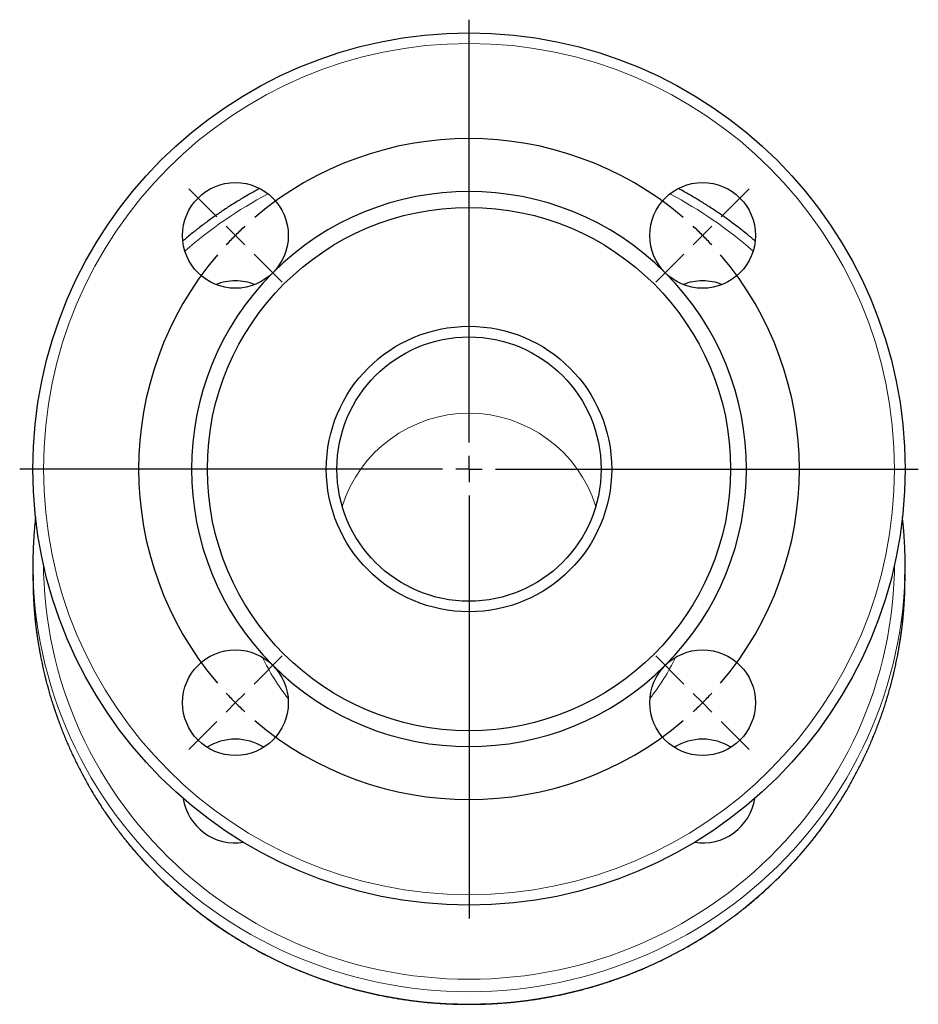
# Model space of a CAD drawing. Header units: millimetres. Extents: x 64 to 523, y 12 to 398.
# Tile 4 of 4: x 353 to 523, y 212 to 398. Entities that reach past the tile are written whole.
import ezdxf

# ---------------------------------------------------------------- set-up
doc = ezdxf.new("R2010")
doc.units = ezdxf.units.MM
doc.layers.add('FORMAT', color=7, linetype='Continuous')

# ---------------------------------------------------------------- blocks, each defined once
blk = doc.blocks.new('SW_CENTERMARKSYMBOL_0')
at = {"layer": 'FORMAT', "color": 0}
for p, q in [((0, 5), (0, 85)), ((-47.73, 47.73), (-53.03, 53.03)), ((47.73, 47.73), (53.03, 53.03)), ((-44.19, 44.19), (-45.96, 45.96)), ((44.19, 44.19), (45.96, 45.96)), ((-44.19, 44.19), (-42.43, 42.43)), ((44.19, 44.19), (42.43, 42.43)), ((-40.66, 40.66), (-35.36, 35.36)), ((40.66, 40.66), (35.36, 35.36)), ((0, 0), (0, 2.5)), ((-5, 0), (-85, 0)), ((0, 0), (-2.5, 0)), ((0, 0), (0, -2.5)), ((0, 0), (2.5, 0)), ((5, 0), (85, 0)), ((0, -5), (0, -85)), ((-40.66, -40.66), (-35.36, -35.36)), ((40.66, -40.66), (35.36, -35.36)), ((-44.19, -44.19), (-42.43, -42.43)), ((44.19, -44.19), (42.43, -42.43)), ((-44.19, -44.19), (-45.96, -45.96)), ((44.19, -44.19), (45.96, -45.96)), ((-47.73, -47.73), (-53.03, -53.03)), ((47.73, -47.73), (53.03, -53.03))]:
    blk.add_line(p, q, dxfattribs=at)
for start, end in [(49.5837, 130.4163), (132.7082, 135), (45, 47.2918), (135, 137.2918), (42.7082, 45), (139.5837, 220.4163), (319.5837, 40.4163), (222.7082, 225), (315, 317.2918), (225, 227.2918), (312.7082, 315), (229.5837, 310.4163)]:
    blk.add_arc((0, 0), 62.5, start, end, dxfattribs=at)

msp = doc.modelspace()

# ---------------------------------------------------------------- linework, layer by layer
at = {"color": 7, "linetype": 'Continuous', "lineweight": 25}
for p, q in [((355.98, 295.2), (355.98, 292.86)), ((520.98, 292.86), (520.98, 295.2)), ((384.44, 250.81), (384.41, 250.68)), ((492.55, 250.68), (492.52, 250.81))]:
    msp.add_line(p, q, dxfattribs=at)
at = {"color": 8, "linetype": 'Continuous', "lineweight": 18, "flags": 128}
for points in [[(357.98, 295.08), (358.01, 293.52), (358.09, 291.46), (358.23, 289.39), (358.42, 287.34), (358.67, 285.28), (358.97, 283.24), (359.33, 281.2), (359.74, 279.17), (360.2, 277.16), (360.72, 275.15), (361.29, 273.16), (361.92, 271.19), (362.6, 269.23), (363.33, 267.29), (364.11, 265.37), (364.94, 263.47), (365.82, 261.6), (366.75, 259.74), (367.73, 257.91), (368.76, 256.11), (369.84, 254.34), (370.97, 252.59), (372.14, 250.87), (373.35, 249.18), (374.61, 247.52), (375.92, 245.9), (377.27, 244.31), (378.66, 242.76), (380.09, 241.24), (381.56, 239.76), (383.07, 238.32), (384.61, 236.91), (386.2, 235.55), (387.82, 234.23), (389.47, 232.95), (391.16, 231.71), (392.88, 230.52), (394.64, 229.37), (396.42, 228.27), (398.23, 227.21), (400.07, 226.2), (401.93, 225.24), (403.82, 224.33), (405.74, 223.46), (407.67, 222.64), (409.63, 221.88), (411.61, 221.16), (413.6, 220.5), (415.62, 219.89), (417.64, 219.33), (419.69, 218.82), (421.74, 218.36), (423.81, 217.96), (425.89, 217.61), (427.97, 217.31), (430.07, 217.07), (432.16, 216.88), (434.27, 216.74), (436.37, 216.66), (438.48, 216.63), (440.59, 216.66), (442.69, 216.74), (444.8, 216.88), (446.89, 217.07), (448.99, 217.31), (451.07, 217.61), (453.15, 217.96), (455.22, 218.36), (457.27, 218.82), (459.31, 219.33), (461.34, 219.89), (463.36, 220.5), (465.35, 221.16), (467.33, 221.88), (469.29, 222.64), (471.22, 223.46), (473.14, 224.33), (475.03, 225.24), (476.89, 226.2), (478.73, 227.21), (480.54, 228.27), (482.32, 229.37), (484.08, 230.52), (485.8, 231.71), (487.48, 232.95), (489.14, 234.23), (490.76, 235.55), (492.34, 236.91), (493.89, 238.32), (495.4, 239.76), (496.87, 241.24), (498.3, 242.76), (499.69, 244.31), (501.04, 245.9), (502.34, 247.52), (503.61, 249.18), (504.82, 250.87), (505.99, 252.59), (507.12, 254.34), (508.19, 256.11), (509.22, 257.91), (510.21, 259.74), (511.14, 261.6), (512.02, 263.47), (512.85, 265.37), (513.63, 267.29), (514.36, 269.23), (515.04, 271.19), (515.66, 273.16), (516.24, 275.15), (516.76, 277.16), (517.22, 279.17), (517.63, 281.2), (517.99, 283.24), (518.29, 285.28), (518.54, 287.34), (518.73, 289.39), (518.87, 291.46), (518.95, 293.52), (518.98, 295.08)], [(520.92, 292), (520.87, 290.96), (520.73, 288.85), (520.53, 286.74), (520.27, 284.64), (519.96, 282.54), (519.6, 280.45), (519.18, 278.37), (518.7, 276.31), (518.17, 274.26), (517.58, 272.22), (516.94, 270.19), (516.25, 268.19), (515.5, 266.2), (514.7, 264.23), (513.85, 262.29), (512.94, 260.36), (511.99, 258.46), (510.98, 256.59), (509.93, 254.74), (508.82, 252.92), (507.67, 251.13), (506.47, 249.37), (505.22, 247.64), (503.93, 245.94), (502.59, 244.28), (501.21, 242.65), (499.79, 241.06), (498.32, 239.5), (496.82, 237.98), (495.27, 236.5), (493.68, 235.07), (492.06, 233.67), (490.4, 232.32), (488.7, 231), (486.97, 229.74), (485.21, 228.51), (483.41, 227.34), (481.59, 226.21), (479.73, 225.12), (477.85, 224.09), (475.93, 223.1), (474, 222.17), (472.04, 221.28), (470.05, 220.44), (468.04, 219.66), (466.02, 218.92), (463.97, 218.24), (461.91, 217.62), (459.83, 217.04), (457.74, 216.52), (455.63, 216.05), (453.51, 215.64), (451.39, 215.28), (449.25, 214.98), (447.1, 214.73), (444.95, 214.53), (442.8, 214.39), (440.64, 214.31), (438.48, 214.28), (436.32, 214.31), (434.16, 214.39), (432.01, 214.53), (429.86, 214.73), (427.71, 214.98), (425.57, 215.28), (423.45, 215.64), (421.33, 216.05), (419.22, 216.52), (417.13, 217.04), (415.05, 217.62), (412.99, 218.24), (410.94, 218.92), (408.91, 219.66), (406.91, 220.44), (404.92, 221.28), (402.96, 222.17), (401.03, 223.1), (399.11, 224.09), (397.23, 225.12), (395.37, 226.21), (393.55, 227.34), (391.75, 228.51), (389.99, 229.74), (388.26, 231), (386.56, 232.32), (384.9, 233.67), (383.28, 235.07), (381.69, 236.5), (380.14, 237.98), (378.64, 239.5), (377.17, 241.06), (375.75, 242.65), (374.37, 244.28), (373.03, 245.94), (371.74, 247.64), (370.49, 249.37), (369.29, 251.13), (368.14, 252.92), (367.03, 254.74), (365.98, 256.59), (364.97, 258.46), (364.02, 260.36), (363.11, 262.29), (362.26, 264.23), (361.46, 266.2), (360.71, 268.19), (360.02, 270.19), (359.38, 272.22), (358.79, 274.26), (358.26, 276.31), (357.78, 278.37), (357.36, 280.45), (357, 282.54), (356.69, 284.64), (356.43, 286.74), (356.23, 288.85), (356.09, 290.96), (356.04, 292.01)], [(356.04, 289.83), (356.09, 288.62), (356.23, 286.51), (356.43, 284.4), (356.69, 282.3), (357, 280.2), (357.36, 278.11), (357.78, 276.03), (358.26, 273.97), (358.79, 271.91), (359.38, 269.88), (360.02, 267.85), (360.71, 265.85), (361.46, 263.86), (362.26, 261.89), (363.11, 259.95), (364.02, 258.02), (364.97, 256.12), (365.98, 254.25), (367.03, 252.4), (368.14, 250.58), (369.29, 248.79), (370.49, 247.03), (371.74, 245.3), (373.03, 243.6), (374.37, 241.94), (375.75, 240.31), (377.17, 238.71), (378.64, 237.16), (380.14, 235.64), (381.69, 234.16), (383.28, 232.73), (384.9, 231.33), (386.56, 229.97), (388.26, 228.66), (389.99, 227.4), (391.75, 226.17), (393.55, 225), (395.37, 223.87), (397.23, 222.78), (399.11, 221.75), (401.03, 220.76), (402.96, 219.82), (404.92, 218.94), (406.91, 218.1), (408.91, 217.32), (410.94, 216.58), (412.99, 215.9), (415.05, 215.27), (417.13, 214.7), (419.22, 214.18), (421.33, 213.71), (423.45, 213.3), (425.57, 212.94), (427.71, 212.63), (429.86, 212.39), (432.01, 212.19), (434.16, 212.05), (436.32, 211.97), (438.48, 211.94)], [(438.48, 211.94), (440.64, 211.97), (442.8, 212.05), (444.95, 212.19), (447.1, 212.39), (449.25, 212.63), (451.39, 212.94), (453.51, 213.3), (455.63, 213.71), (457.74, 214.18), (459.83, 214.7), (461.91, 215.27), (463.97, 215.9), (466.02, 216.58), (468.04, 217.32), (470.05, 218.1), (472.04, 218.94), (474, 219.82), (475.93, 220.76), (477.85, 221.75), (479.73, 222.78), (481.59, 223.87), (483.41, 225), (485.21, 226.17), (486.97, 227.4), (488.7, 228.66), (490.4, 229.97), (492.06, 231.33), (493.68, 232.73), (495.27, 234.16), (496.82, 235.64), (498.32, 237.16), (499.79, 238.71), (501.21, 240.31), (502.59, 241.94), (503.93, 243.6), (505.22, 245.3), (506.47, 247.03), (507.67, 248.79), (508.82, 250.58), (509.93, 252.4), (510.98, 254.25), (511.99, 256.12), (512.94, 258.02), (513.85, 259.95), (514.7, 261.89), (515.5, 263.86), (516.25, 265.85), (516.94, 267.85), (517.58, 269.88), (518.17, 271.91), (518.7, 273.97), (519.18, 276.03), (519.6, 278.11), (519.96, 280.2), (520.27, 282.3), (520.53, 284.4), (520.73, 286.51), (520.87, 288.62), (520.91, 289.6)]]:
    msp.add_lwpolyline(points, dxfattribs=at)
at = {"color": 7, "linetype": 'Continuous', "lineweight": 25, "flags": 128}
for points in [[(355.98, 292.86), (356.01, 290.74), (356.04, 289.83)], [(520.91, 289.6), (520.95, 290.74), (520.98, 292.86)]]:
    msp.add_lwpolyline(points, dxfattribs=at)
at = {"color": 7, "linetype": 'Continuous', "lineweight": 25}
for centre, radius in [((438.48, 313.15), 82.5), ((394.29, 357.34), 10), ((482.67, 357.34), 10), ((438.48, 313.15), 49.5), ((438.48, 313.15), 27), ((438.48, 313.15), 25), ((394.29, 268.95), 10), ((482.67, 268.95), 10)]:
    msp.add_circle(centre, radius, dxfattribs=at)
at = {"color": 8, "linetype": 'Continuous', "lineweight": 18}
msp.add_circle((438.48, 313.15), 80.5, dxfattribs=at)
for centre, radius, start, end in [((437.91, 293.87), 80.55, 117.694, 131.315), ((439.05, 293.87), 80.55, 48.685, 62.306), ((438.48, 298.59), 25.12, 17.3427, 162.6573), ((437.46, 295.82), 42.22, 205.6668, 218.1251), ((439.5, 295.82), 42.22, 321.8749, 334.3332)]:
    msp.add_arc(centre, radius, start, end, dxfattribs=at)
at = {"color": 7, "linetype": 'Continuous', "lineweight": 25}
for centre, radius, start, end in [((438.48, 313.15), 52.5, 45, 135), ((438.48, 313.15), 52.5, 135, 225), ((438.48, 313.15), 52.5, 315, 45), ((394.28, 338.57), 10.17, 89.9876, 111.2805), ((394.29, 338.57), 10.17, 68.7195, 90.0124), ((482.67, 338.57), 10.17, 89.9876, 111.2805), ((482.68, 338.57), 10.17, 68.7195, 90.0124), ((435.34, 295.2), 79.36, 177.8167, 182.305), ((441.62, 295.2), 79.36, 357.691, 2.3491), ((438.48, 313.15), 52.5, 225, 315), ((394.28, 251.91), 10.14, 89.9633, 121.9274), ((394.29, 251.91), 10.14, 58.066, 90.0433), ((482.67, 251.91), 10.14, 89.9633, 121.9274), ((482.68, 251.91), 10.14, 58.066, 90.0433), ((394.24, 252.39), 9.97, 188.8775, 278.9931), ((482.72, 252.4), 9.97, 261.0169, 351.1125)]:
    msp.add_arc(centre, radius, start, end, dxfattribs=at)
for points, knots in [([(398.88, 366.21), (398.66, 366.1), (398.12, 365.81), (397.28, 365.33), (396.33, 364.79), (395.4, 364.24), (394.47, 363.68), (393.55, 363.1), (392.64, 362.51), (391.74, 361.91), (390.84, 361.3), (389.96, 360.67), (389.08, 360.04), (388.21, 359.39), (387.35, 358.73), (386.5, 358.06), (385.65, 357.38), (384.94, 356.79), (384.51, 356.42), (384.35, 356.29)], [0, 0, 0, 0, 0.041993, 0.103511, 0.165028, 0.226545, 0.288061, 0.349577, 0.411092, 0.472607, 0.534122, 0.595636, 0.657149, 0.718662, 0.780175, 0.841687, 0.903198, 0.964709, 1, 1, 1, 1]), ([(492.61, 356.28), (492.45, 356.42), (492.01, 356.8), (491.29, 357.4), (490.44, 358.08), (489.59, 358.75), (488.73, 359.4), (487.86, 360.05), (486.98, 360.69), (486.1, 361.31), (485.2, 361.92), (484.3, 362.52), (483.38, 363.11), (482.47, 363.69), (481.54, 364.25), (480.6, 364.81), (479.66, 365.35), (478.82, 365.82), (478.29, 366.1), (478.07, 366.22)], [0, 0, 0, 0, 0.036924, 0.098393, 0.159861, 0.221331, 0.282801, 0.344271, 0.405743, 0.467214, 0.528686, 0.590159, 0.651632, 0.713105, 0.774579, 0.836054, 0.897529, 0.959004, 1, 1, 1, 1]), ([(356.48, 304.11), (356.48, 304.07), (356.43, 303.68), (356.35, 302.92), (356.26, 301.86), (356.17, 300.79), (356.11, 299.72), (356.06, 298.87), (356.04, 298.37), (356.04, 298.22)], [0, 0, 0, 0, 0.02105, 0.202344, 0.383637, 0.564929, 0.746221, 0.927513, 1, 1, 1, 1]), ([(520.91, 298.45), (520.91, 298.53), (520.89, 298.96), (520.85, 299.75), (520.78, 300.82), (520.7, 301.88), (520.6, 302.95), (520.53, 303.69), (520.48, 304.08), (520.48, 304.11)], [0, 0, 0, 0, 0.039455, 0.228182, 0.416909, 0.605635, 0.794363, 0.98309, 1, 1, 1, 1]), ([(356.04, 289.83), (356.04, 289.68), (356.06, 289.17), (356.11, 288.31), (356.18, 287.24), (356.26, 286.17), (356.36, 285.11), (356.47, 284.04), (356.59, 282.98), (356.73, 281.92), (356.89, 280.86), (357.06, 279.8), (357.24, 278.74), (357.44, 277.69), (357.65, 276.64), (357.88, 275.59), (358.12, 274.55), (358.37, 273.51), (358.64, 272.47), (358.92, 271.43), (359.21, 270.4), (359.52, 269.38), (359.85, 268.35), (360.18, 267.34), (360.54, 266.32), (360.9, 265.31), (361.28, 264.31), (361.67, 263.31), (362.07, 262.31), (362.49, 261.33), (362.92, 260.34), (363.37, 259.36), (363.83, 258.39), (364.3, 257.43), (364.78, 256.47), (365.28, 255.51), (365.79, 254.57), (366.31, 253.63), (366.85, 252.69), (367.39, 251.77), (367.95, 250.85), (368.53, 249.94), (369.11, 249.03), (369.71, 248.14), (370.32, 247.25), (370.94, 246.37), (371.57, 245.5), (372.21, 244.63), (372.87, 243.78), (373.54, 242.93), (374.21, 242.09), (374.9, 241.26), (375.61, 240.44), (376.32, 239.63), (377.04, 238.83), (377.77, 238.03), (378.52, 237.25), (379.27, 236.48), (380.04, 235.71), (380.81, 234.96), (381.6, 234.22), (382.39, 233.48), (383.2, 232.76), (384.01, 232.05), (384.84, 231.35), (385.67, 230.66), (386.52, 229.98), (387.37, 229.31), (388.23, 228.65), (389.1, 228), (389.98, 227.37), (390.86, 226.74), (391.76, 226.13), (392.66, 225.53), (393.57, 224.94), (394.49, 224.37), (395.42, 223.8), (396.36, 223.25), (397.3, 222.71), (398.25, 222.18), (399.2, 221.66), (400.17, 221.16), (401.14, 220.67), (402.11, 220.19), (403.09, 219.73), (404.08, 219.27), (405.08, 218.83), (406.08, 218.41), (407.09, 217.99), (408.1, 217.59), (409.11, 217.2), (410.14, 216.83), (411.16, 216.47), (412.2, 216.12), (413.23, 215.78), (414.27, 215.46), (415.32, 215.16), (416.37, 214.86), (417.42, 214.58), (418.48, 214.32), (419.54, 214.06), (420.6, 213.82), (421.67, 213.6), (422.74, 213.39), (423.81, 213.19), (424.89, 213.01), (425.97, 212.84), (427.05, 212.68), (428.13, 212.54), (429.21, 212.41), (430.3, 212.3), (431.38, 212.2), (432.47, 212.12), (433.56, 212.05), (434.65, 211.99), (435.74, 211.95), (436.83, 211.92), (437.74, 211.91), (438.29, 211.9), (438.48, 211.9)], [0, 0, 0, 0, 0.00363, 0.012253, 0.020876, 0.029499, 0.038121, 0.046744, 0.055367, 0.06399, 0.072613, 0.081235, 0.089858, 0.098481, 0.107104, 0.115727, 0.12435, 0.132973, 0.141596, 0.150219, 0.158842, 0.167465, 0.176089, 0.184712, 0.193335, 0.201959, 0.210582, 0.219206, 0.227829, 0.236453, 0.245076, 0.2537, 0.262324, 0.270948, 0.279572, 0.288196, 0.29682, 0.305444, 0.314068, 0.322692, 0.331316, 0.339941, 0.348565, 0.35719, 0.365814, 0.374439, 0.383064, 0.391689, 0.400313, 0.408938, 0.417563, 0.426189, 0.434814, 0.443439, 0.452064, 0.46069, 0.469315, 0.477941, 0.486567, 0.495193, 0.503818, 0.512444, 0.52107, 0.529696, 0.538322, 0.546949, 0.555575, 0.564201, 0.572828, 0.581454, 0.590081, 0.598708, 0.607334, 0.615961, 0.624588, 0.633215, 0.641842, 0.650469, 0.659096, 0.667723, 0.676351, 0.684978, 0.693605, 0.702233, 0.71086, 0.719488, 0.728116, 0.736743, 0.745371, 0.753999, 0.762627, 0.771255, 0.779882, 0.78851, 0.797138, 0.805767, 0.814395, 0.823023, 0.831651, 0.840279, 0.848907, 0.857536, 0.866164, 0.874792, 0.883421, 0.892049, 0.900678, 0.909306, 0.917935, 0.926563, 0.935192, 0.94382, 0.952449, 0.961077, 0.969706, 0.978335, 0.986963, 0.995592, 1, 1, 1, 1]), ([(438.48, 211.9), (438.67, 211.9), (439.23, 211.91), (440.15, 211.92), (441.24, 211.95), (442.33, 211.99), (443.42, 212.05), (444.51, 212.12), (445.6, 212.2), (446.69, 212.3), (447.77, 212.42), (448.86, 212.54), (449.94, 212.69), (451.02, 212.84), (452.09, 213.01), (453.17, 213.19), (454.24, 213.39), (455.31, 213.6), (456.38, 213.83), (457.44, 214.07), (458.5, 214.32), (459.56, 214.59), (460.61, 214.87), (461.66, 215.16), (462.71, 215.47), (463.75, 215.79), (464.79, 216.13), (465.82, 216.47), (466.84, 216.84), (467.87, 217.21), (468.88, 217.6), (469.9, 218), (470.9, 218.41), (471.9, 218.84), (472.9, 219.28), (473.89, 219.74), (474.87, 220.2), (475.85, 220.68), (476.81, 221.17), (477.78, 221.68), (478.73, 222.19), (479.68, 222.72), (480.62, 223.26), (481.56, 223.81), (482.49, 224.38), (483.41, 224.96), (484.32, 225.55), (485.22, 226.15), (486.11, 226.76), (487, 227.38), (487.88, 228.02), (488.75, 228.66), (489.61, 229.32), (490.46, 229.99), (491.31, 230.67), (492.14, 231.36), (492.96, 232.07), (493.78, 232.78), (494.58, 233.5), (495.38, 234.23), (496.16, 234.98), (496.94, 235.73), (497.7, 236.49), (498.46, 237.27), (499.2, 238.05), (499.94, 238.84), (500.66, 239.65), (501.37, 240.46), (502.07, 241.28), (502.76, 242.11), (503.44, 242.95), (504.11, 243.8), (504.76, 244.65), (505.4, 245.52), (506.04, 246.39), (506.66, 247.27), (507.27, 248.16), (507.86, 249.05), (508.45, 249.96), (509.02, 250.87), (509.58, 251.79), (510.13, 252.72), (510.66, 253.65), (511.18, 254.59), (511.69, 255.54), (512.19, 256.49), (512.67, 257.45), (513.14, 258.42), (513.6, 259.39), (514.05, 260.37), (514.48, 261.35), (514.89, 262.34), (515.3, 263.33), (515.69, 264.33), (516.07, 265.34), (516.43, 266.35), (516.78, 267.36), (517.12, 268.38), (517.44, 269.4), (517.75, 270.43), (518.05, 271.46), (518.33, 272.49), (518.6, 273.53), (518.85, 274.57), (519.09, 275.62), (519.31, 276.66), (519.53, 277.71), (519.72, 278.77), (519.91, 279.82), (520.07, 280.88), (520.23, 281.94), (520.37, 283), (520.49, 284.07), (520.61, 285.13), (520.7, 286.2), (520.79, 287.26), (520.85, 288.33), (520.89, 289.11), (520.91, 289.53), (520.91, 289.6)], [0, 0, 0, 0, 0.004603, 0.013247, 0.021891, 0.030536, 0.03918, 0.047825, 0.056469, 0.065114, 0.073758, 0.082402, 0.091047, 0.099691, 0.108336, 0.11698, 0.125624, 0.134269, 0.142913, 0.151557, 0.160201, 0.168845, 0.17749, 0.186134, 0.194778, 0.203422, 0.212066, 0.22071, 0.229354, 0.237998, 0.246641, 0.255285, 0.263929, 0.272573, 0.281216, 0.28986, 0.298504, 0.307147, 0.31579, 0.324434, 0.333077, 0.34172, 0.350364, 0.359007, 0.36765, 0.376293, 0.384936, 0.393579, 0.402221, 0.410864, 0.419507, 0.428149, 0.436792, 0.445434, 0.454077, 0.462719, 0.471361, 0.480004, 0.488646, 0.497288, 0.50593, 0.514571, 0.523213, 0.531855, 0.540497, 0.549138, 0.55778, 0.566421, 0.575062, 0.583703, 0.592345, 0.600986, 0.609627, 0.618268, 0.626908, 0.635549, 0.64419, 0.65283, 0.661471, 0.670111, 0.678752, 0.687392, 0.696032, 0.704673, 0.713313, 0.721953, 0.730593, 0.739232, 0.747872, 0.756512, 0.765152, 0.773791, 0.782431, 0.79107, 0.79971, 0.808349, 0.816988, 0.825628, 0.834267, 0.842906, 0.851545, 0.860184, 0.868823, 0.877462, 0.886101, 0.89474, 0.903379, 0.912018, 0.920657, 0.929295, 0.937934, 0.946573, 0.955211, 0.96385, 0.972489, 0.981127, 0.989766, 0.998404, 1, 1, 1, 1])]:
    msp.add_open_spline(points, degree=3, knots=knots, dxfattribs=at)

# ---------------------------------------------------------------- block references
at = {"layer": 'FORMAT', "color": 7}
msp.add_blockref('SW_CENTERMARKSYMBOL_0', (438.48, 313.15), dxfattribs=at)

doc.saveas('drawing.dxf')
